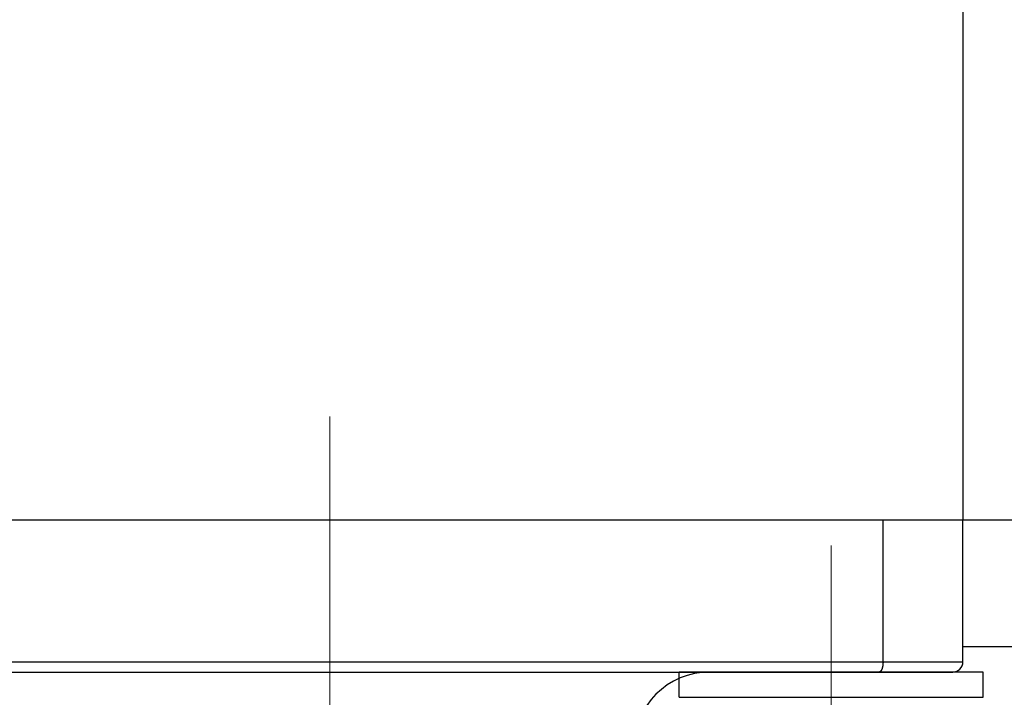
# Model space of a CAD drawing. Header units: millimetres. Extents: x 0 to 1076, y 0 to 742.
# Tile 102 of 127: x 308 to 327, y 442 to 455. Entities that reach past the tile are written whole.
import ezdxf

# ---------------------------------------------------------------- set-up
doc = ezdxf.new("R2010")
doc.units = ezdxf.units.MM
doc.header["$LTSCALE"] = 0.454724
doc.linetypes.add('CENTER', pattern=[50.8, 31.75, -6.35, 6.35, -6.35])
doc.layers.add('NoLayerName_001', color=7, linetype='Continuous')
doc.layers.add('NoLayerName_003', color=7, linetype='Continuous')

msp = doc.modelspace()

# ---------------------------------------------------------------- linework, layer by layer
at = {"layer": 'NoLayerName_001', "color": 7, "linetype": 'Continuous', "lineweight": 25}
for p, q in [((326.5, 456.119085), (326.5, 445.5)), ((326.5, 445.5), (301.500001, 445.5)), ((338.5, 445.5), (302.8, 445.5)), ((338.5, 443), (326.5, 443)), ((320.9, 442), (320.9, 442.5)), ((326.9, 442), (326.9, 442.5)), ((320.9, 442), (326.9, 442))]:
    msp.add_line(p, q, dxfattribs=at)
at = {"layer": 'NoLayerName_001', "color": 60, "linetype": 'Continuous', "lineweight": 25}
for p, q in [((324.750001, 445.5), (303.250001, 445.5)), ((324.922912, 442.7), (324.922912, 445.5)), ((326.5, 442.7), (326.5, 445.5)), ((301.5, 442.7), (326.5, 442.7)), ((301.7, 442.5), (326.3, 442.5)), ((326.9, 442.5), (320.9, 442.5)), ((326.65, 442.5), (321.15, 442.5))]:
    msp.add_line(p, q, dxfattribs=at)
at = {"layer": 'NoLayerName_001', "color": 4, "linetype": 'CENTER', "lineweight": 13}
msp.add_line((323.9, 445), (323.9, 438), dxfattribs=at)
at = {"layer": 'NoLayerName_001', "color": 60, "linetype": 'Continuous', "lineweight": 25}
for centre, radius, start, end in [((326.3, 442.7), 0.2, 270, 0), ((321.5, 441), 1.5, 90, 180)]:
    msp.add_arc(centre, radius, start, end, dxfattribs=at)
for points, knots in [([(324.874312, 442.512952), (324.873073, 442.511802), (324.870671, 442.509418), (324.866624, 442.506344), (324.862272, 442.503695), (324.857584, 442.501686), (324.852661, 442.500258), (324.849259, 442.500156), (324.847581, 442.5)], [0, 0, 0, 0, 0.00507275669, 0.01013871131, 0.01521028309, 0.02031494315, 0.02541283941, 0.03046989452, 0.03046989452, 0.03046989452, 0.03046989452]), ([(324.922912, 442.7), (324.922904, 442.698317), (324.9229, 442.694952), (324.922826, 442.689903), (324.922711, 442.684853), (324.922546, 442.679804), (324.922332, 442.674756), (324.922069, 442.669709), (324.921757, 442.664665), (324.921393, 442.659625), (324.920978, 442.654588), (324.92051, 442.649556), (324.91999, 442.644529), (324.919416, 442.639509), (324.918788, 442.634496), (324.918105, 442.62949), (324.917366, 442.624493), (324.916571, 442.619506), (324.915718, 442.614528), (324.914805, 442.609562), (324.913829, 442.604609), (324.912788, 442.599669), (324.91168, 442.594744), (324.910501, 442.589836), (324.90925, 442.584944), (324.907923, 442.580073), (324.906516, 442.575223), (324.905022, 442.570399), (324.903439, 442.565604), (324.901759, 442.560842), (324.899979, 442.556115), (324.898093, 442.551428), (324.896091, 442.546789), (324.893961, 442.542208), (324.891693, 442.537694), (324.889274, 442.533256), (324.886698, 442.528906), (324.883944, 442.524663), (324.880977, 442.520568), (324.877812, 442.516614), (324.875459, 442.514192), (324.874312, 442.512952)], [0, 0, 0, 0, 0.005047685, 0.0100970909, 0.0151479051, 0.0201998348, 0.0252526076, 0.0303059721, 0.0353596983, 0.0404135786, 0.0454674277, 0.050521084, 0.0555744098, 0.0606272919, 0.0656796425, 0.0707313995, 0.0757825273, 0.0808330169, 0.0858828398, 0.0909319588, 0.0959804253, 0.1010283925, 0.1060761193, 0.1111239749, 0.1161724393, 0.1212216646, 0.1262711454, 0.1313205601, 0.1363698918, 0.1414194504, 0.146469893, 0.1515216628, 0.1565735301, 0.1616247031, 0.1666755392, 0.1717276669, 0.1767833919, 0.1818400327, 0.1868950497, 0.1919512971, 0.1970174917, 0.1970174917, 0.1970174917, 0.1970174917])]:
    msp.add_open_spline(points, degree=3, knots=knots, dxfattribs=at)
at = {"layer": 'NoLayerName_003', "color": 4, "linetype": 'CENTER', "lineweight": 13}
msp.add_line((314, 418.75), (314, 447.550003), dxfattribs=at)

doc.saveas('drawing.dxf')
